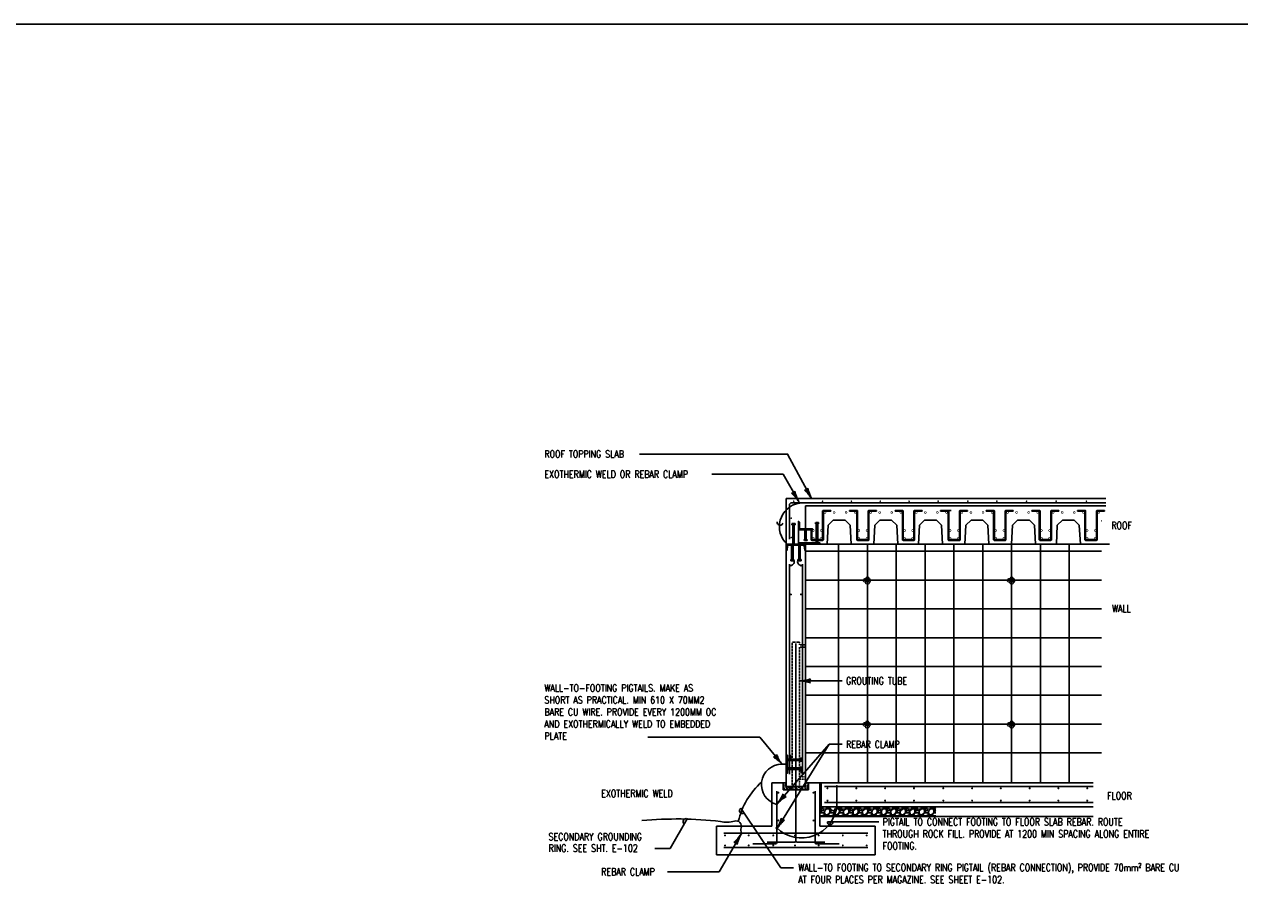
# Model space of a CAD drawing. Header units: inches. Extents: x 296 to 8995, y 82 to 10070.
# Tile 12 of 16: x 2480 to 3998, y 8977 to 10070. Entities that reach past the tile are written whole.
import ezdxf
from ezdxf.enums import TextEntityAlignment as Align

# ---------------------------------------------------------------- set-up
doc = ezdxf.new("R2010")
doc.units = ezdxf.units.IN
doc.header["$MEASUREMENT"] = 0
doc.linetypes.add('HIDDEN2', pattern=[0.1875, 0.125, -0.0625])
for name, color, linetype in [('D-DETL-TBLK', 1, 'Continuous'), ('E-ANNO-SYMB', 6, 'Continuous'), ('S-ANNO-DIMS', 1, 'Continuous'), ('S-ANNO-PATT', 1, 'Continuous'), ('S-SECT-CONC', 3, 'Continuous'), ('S-SECT-PATT', 1, 'Continuous'), ('S-SECT-RBAR', 133, 'Continuous'), ('S-STRL-MISC', 11, 'Continuous'), ('WPOWER', 4, 'Continuous')]:
    doc.layers.add(name, color=color, linetype=linetype)
doc.layers.add('E-ANNO-TEXT', color=7, linetype='Continuous', lineweight=25)
doc.layers.add('E-GND-GES', color=92, linetype='Continuous', lineweight=60)
doc.styles.add('R18', font='romans.shx', dxfattribs={"width": 0.85, "height": 0.125})
doc.styles.add('ROMANS', font='ROMANS.shx', dxfattribs={"width": 0.8})

# ---------------------------------------------------------------- blocks, each defined once
blk = doc.blocks.new('AH')
at = {"color": 2}
for centre, radius, start, end in [((-1.64, 0), 0.331, 307.7464, 52.4872), ((0.18, 5.1), 5.1, 251.4375, 267.9709), ((0.18, -5.1), 5.1, 92.0291, 108.5499), ((0.18, 5.04), 5.1, 252.3504, 263.501), ((0.18, 4.98), 5.1, 252.7606, 260.9359), ((0.18, 4.91), 5.1, 252.9428, 258.8016), ((0.18, 4.65), 5.1, 252.0856, 252.7297), ((0.18, 4.7), 5.1, 252.4611, 253.8392), ((0.18, 4.76), 5.1, 252.7487, 255.1377), ((0.18, 4.84), 5.1, 252.9326, 256.8025)]:
    blk.add_arc(centre, radius, start, end, dxfattribs=at)
blk = doc.blocks.new('LOOP')
blk.add_arc((0, 0), 0.0469, 180, 0)

msp = doc.modelspace()

# ---------------------------------------------------------------- hatches: boundary and pattern name
at = {"layer": 'S-ANNO-DIMS'}
h = msp.add_hatch(dxfattribs=at)
h.set_pattern_fill('AR-SAND', color=1, scale=1.41732, style=0)
h.set_pattern_definition([(37.5, (1664.1796, 8008.9885), (-0.0892817, 2.7309259), [0, -2.1543264, 0, -2.409444, 0, -2.303145]), (7.5, (1664.1796, 8008.9885), (2.50834, 3.999884), [0, -1.1622024, 0, -1.9417284, 0, -0.744093]), (327.5, (1662.4363, 8008.9885), (4.4137355, 0.0080207), [0, -0.70866, 0, -2.551176, 0, -3.330702]), (317.5, (1662.4363, 8008.9885), (4.2606434, 1.243947), [0, -0.35433, 0, -1.6724376, 0, -1.913382])])
h.paths.add_polyline_path([(3459.4, 9122.3), (3457.1, 9122.3), (3457.1, 9117.8), (3443.6, 9117.8), (3443.6, 9113.3), (3459.4, 9113.3)])
h.paths.add_polyline_path([(3443.6, 9117.8), (3430.1, 9117.8), (3430.1, 9122.3), (3427.9, 9122.3), (3427.9, 9113.3), (3443.6, 9113.3)])
h = msp.add_hatch(dxfattribs=at)
h.set_pattern_fill('AR-SAND', color=1, scale=1.41732, style=0)
h.set_pattern_definition([(37.5, (1664.1796, 8008.9885), (-0.0892817, 2.7309259), [0, -2.1543264, 0, -2.409444, 0, -2.303145]), (7.5, (1664.1796, 8008.9885), (2.50834, 3.999884), [0, -1.1622024, 0, -1.9417284, 0, -0.744093]), (327.5, (1662.4363, 8008.9885), (4.4137355, 0.0080207), [0, -0.70866, 0, -2.551176, 0, -3.330702]), (317.5, (1662.4363, 8008.9885), (4.2606434, 1.243947), [0, -0.35433, 0, -1.6724376, 0, -1.913382])])
h.paths.add_polyline_path([(3459.4, 9122.3), (3457.1, 9122.3), (3457.1, 9117.8), (3443.6, 9117.8), (3443.6, 9113.3), (3459.4, 9113.3)])
h.paths.add_polyline_path([(3443.6, 9117.8), (3430.1, 9117.8), (3430.1, 9122.3), (3427.9, 9122.3), (3427.9, 9113.3), (3443.6, 9113.3)])
at = {"layer": 'S-ANNO-PATT'}
h = msp.add_hatch(dxfattribs=at)
h.set_pattern_fill('GRAVEL', color=1, scale=11.811, style=0)
h.set_pattern_definition([(228.0128, (2708.3929, 8855.14965), (-94.4879791, -106.29901585), [1.589, -157.31175]), (184.9697, (2707.3299, 8853.96855), (141.73201242, 11.81089733), [2.72678, -269.95133]), (132.5104, (2704.6134, 8853.7323), (118.1098904, -129.92110245), [1.92269, -190.34645]), (267.2737, (2700.0071, 8850.7796), (11.81095297, 236.2200035), [2.48312, -245.82893]), (292.8337, (2699.889, 8848.29927), (-59.055117, 141.73195762), [2.4349, -241.0551]), (357.2737, (2700.8339, 8846.0552), (-236.2200035, 11.81095297), [2.48312, -245.82893]), (37.6942, (2703.3142, 8845.93707), (-153.54308676, -118.10988668), [3.2838, -325.09599]), (72.2553, (2705.9126, 8847.94494), (82.67712712, 259.84195549), [3.10025, -306.92444]), (121.4296, (2706.8575, 8850.8977), (-94.48809725, 153.54294138), [2.49153, -246.66179]), (175.2364, (2705.5583, 8853.0237), (129.9210112, -11.8109), [2.84447, -139.37881]), (222.3974, (2702.72363, 8853.2599), (-141.73208682, -129.92090648), [3.67851, -364.17299]), (138.8141, (2711.7, 8850.6615), (-82.6770348, 70.8659683), [1.25552, -124.29712]), (171.4692, (2710.7551, 8851.48824), (153.54297974, -23.62209343), [2.38862, -236.47407]), (225, (2708.393, 8851.8426), (-1e-15, -11.811), [1.67032, -15.03295]), (203.1986, (2707.5661, 8853.2599), (59.0549968, 23.6220157), [0.8995, -89.05039]), (291.8014, (2706.7394, 8852.9056), (-11.810999, 35.433003), [1.27208, -62.3321]), (30.9638, (2707.2118, 8851.7245), (35.4329766, 23.6220293), [2.06609, -66.80329]), (161.5651, (2708.9835, 8852.7874), (23.622005, -11.810981), [1.49399, -35.85568]), (16.3895, (2699.889, 8852.90556), (118.11002597, 35.4329139), [2.09291, -207.19854]), (70.3462, (2701.8969, 8853.4961), (-47.2439439, -129.9210252), [1.75584, -173.8273]), (293.1986, (2708.9835, 8855.1496), (-23.6220157, 59.0549968), [1.79899, -88.1509]), (343.6105, (2709.6921, 8853.4961), (-118.11002597, 35.4329139), [2.09291, -207.19854]), (339.444, (2699.889, 8845.5827), (-59.0550218, 23.6219527), [2.01826, -98.89497]), (294.7751, (2701.77875, 8844.8741), (-59.05490775, 129.9210404), [1.69108, -167.41671]), (66.8014, (2709.1016, 8843.3386), (23.6220157, 59.0549968), [1.79899, -88.1509]), (17.354, (2709.8102, 8844.9922), (-153.54302385, -47.24393507), [1.97989, -196.00855]), (69.444, (2703.3142, 8843.3386), (-23.6219527, -59.0550218), [1.00913, -99.9041]), (101.3099, (2708.393, 8843.3386), (-11.810972, 47.244009), [0.60224, -59.62227]), (165.9638, (2708.2748, 8843.9292), (35.4330064, -11.810977), [2.4349, -46.2631]), (186.009, (2705.9126, 8844.51975), (118.10999706, 11.81099194), [2.25649, -223.39234]), (303.6901, (2707.2118, 8850.6615), (-11.811016, 23.621995), [1.7034, -40.88176]), (353.1572, (2708.1567, 8849.24415), (200.7869925, -23.62209446), [2.97394, -294.41945]), (60.9454, (2711.1094, 8848.8898), (-47.2440003, -82.6770045), [1.21601, -120.38567]), (90, (2711.7, 8849.953), (-11.811, 11.811), [0.70866, -11.10234]), (120.2564, (2705.6764, 8844.8741), (47.2439396, -82.677029), [1.64083, -162.44282]), (48.0128, (2704.8496, 8846.2914), (94.4879791, 106.29901585), [3.17801, -155.72274]), (0, (2706.976, 8848.654), (11.811, 11.811), [3.07086, -8.74014]), (325.3048, (2710.04645, 8848.6536), (-118.1099322, 82.6771017), [1.86748, -184.88082]), (254.0546, (2711.5819, 8847.5906), (-11.8109987, -47.2440015), [1.7197, -84.26567]), (207.646, (2711.10944, 8845.93707), (-224.40895048, -118.1100911), [2.79997, -277.19796]), (175.4261, (2708.62913, 8844.63786), (-153.5430066, 11.8109386), [2.96219, -293.25619])])
h.paths.add_polyline_path([(3618.3, 9092.3), (3503.8, 9092.3), (3503.8, 9080.2), (3618.3, 9080.2)])
h.paths.add_polyline_path([(3503.8, 9092.3), (3491.6, 9092.3), (3491.6, 9088.9), (3487.3, 9088.9), (3487.3, 9092.3), (3475.2, 9092.3), (3475.2, 9085.4), (3473.7, 9085.4), (3473.7, 9080.2), (3503.8, 9080.2)])
at = {"layer": 'S-SECT-PATT'}
h = msp.add_hatch(dxfattribs=at)
h.set_pattern_fill('STEEL', color=1, scale=23.999952, style=0)
h.set_pattern_definition([(135, (4067.151, 11899.2082), (2.121316, 2.121316), []), (135, (4067.151, 11900.7082), (2.121316, 2.121316), [])])
edge = h.paths.add_edge_path()
edge.add_line((3446.7, 9438.4), (3464.7, 9438.4))
edge.add_line((3464.7, 9438.4), (3464.7, 9438.5))
edge.add_arc((3463.5, 9438.5), 1.22, 357.3822, 423.5514)
edge.add_line((3464.1, 9439.6), (3448.8, 9439.6))
edge.add_arc((3448.8, 9440.4), 0.844, 180, 270, ccw=False)
edge.add_line((3447.9, 9440.4), (3447.9, 9448.1))
edge.add_arc((3446.8, 9447.6), 1.22, 26.4486, 92.6178)
edge.add_line((3446.8, 9448.8), (3446.7, 9448.8))
edge.add_line((3446.7, 9448.8), (3446.7, 9438.4))
h = msp.add_hatch(dxfattribs=at)
h.set_pattern_fill('STEEL', color=1, scale=23.999952, style=0)
h.set_pattern_definition([(315, (-2569.545, 10676.7374), (-2.1213161, -2.1213161), []), (315, (-2569.545, 10675.2374), (-2.1213161, -2.1213161), [])])
edge = h.paths.add_edge_path()
edge.add_arc((3452.7, 9417.9), 1.4, 7.5, 90)
edge.add_line((3452.7, 9419.3), (3434.6, 9419.3))
edge.add_arc((3434.6, 9417.9), 1.4, 90, 172.5)
edge.add_line((3433.2, 9418), (3432.5, 9413.2))
edge.add_arc((3431.6, 9413.4), 0.96, 270, 352.5, ccw=False)
edge.add_line((3431.6, 9412.4), (3431.6, 9420.3))
edge.add_line((3431.6, 9420.3), (3455.7, 9420.3))
edge.add_line((3455.7, 9420.3), (3455.7, 9412.4))
edge.add_arc((3455.7, 9413.4), 0.96, 187.5, 270, ccw=False)
edge.add_line((3454.7, 9413.2), (3454.1, 9418))
h = msp.add_hatch(dxfattribs=at)
h.set_pattern_fill('STEEL', color=1, scale=23.999952, style=0)
h.set_pattern_definition([(45, (1242.9755, 7911.0594), (-2.121316, 2.121316), []), (45, (1242.9755, 7912.5594), (-2.121316, 2.121316), [])])
h.paths.add_polyline_path([(3446.7, 9420.4), (3473.7, 9420.4), (3473.7, 9422), (3446.7, 9422)])

# ---------------------------------------------------------------- linework, layer by layer
at = {"layer": 'D-DETL-TBLK', "color": 1}
msp.add_line((3825.1, 9449.6), (3824.8, 9449.6), dxfattribs=at)
at = {"layer": 'E-ANNO-SYMB', "color": 2, "lineweight": -2}
for points in [[(3463.2, 9477.4), (3433.2, 9533), (3248.3, 9533)], [(3447.1, 9473.6), (3427.6, 9507.9), (3338.4, 9507.9)], [(3501.3, 9249.6), (3448.2, 9249.6)], [(3501.3, 9170.4), (3485, 9170.4)]]:
    msp.add_lwpolyline(points, dxfattribs=at)
at = {"layer": 'E-ANNO-TEXT', "color": 1}
for p, q in [((3477, 9448.5), (3477, 9461.9)), ((3477.8, 9462.6), (3487.1, 9462.6)), ((3477.9, 9448.5), (3477.9, 9461)), ((3478.7, 9461.7), (3487.1, 9461.7)), ((3487.1, 9461.7), (3487.1, 9462.6)), ((3519.8, 9462.6), (3510.4, 9462.6)), ((3510.4, 9461.7), (3510.4, 9462.6)), ((3518.9, 9461.7), (3510.4, 9461.7)), ((3519.6, 9448.5), (3519.6, 9461)), ((3520.5, 9448.5), (3520.5, 9461.9)), ((3534, 9448.5), (3534, 9461.9)), ((3534.8, 9462.6), (3544.1, 9462.6)), ((3534.9, 9448.5), (3534.9, 9461)), ((3535.7, 9461.7), (3544.1, 9461.7)), ((3544.1, 9461.7), (3544.1, 9462.6)), ((3576.8, 9462.6), (3567.4, 9462.6)), ((3567.4, 9461.7), (3567.4, 9462.6)), ((3575.9, 9461.7), (3567.4, 9461.7)), ((3576.6, 9448.5), (3576.6, 9461)), ((3577.5, 9448.5), (3577.5, 9461.9)), ((3591, 9448.5), (3591, 9461.9)), ((3591.8, 9462.6), (3601.1, 9462.6)), ((3591.9, 9448.5), (3591.9, 9461)), ((3592.7, 9461.7), (3601.1, 9461.7)), ((3601.1, 9461.7), (3601.1, 9462.6)), ((3633.8, 9462.6), (3624.4, 9462.6)), ((3624.4, 9461.7), (3624.4, 9462.6)), ((3632.9, 9461.7), (3624.4, 9461.7)), ((3628.1, 9462.6), (3637.4, 9462.6)), ((3633.6, 9448.5), (3633.6, 9461)), ((3634.5, 9448.5), (3634.5, 9461.9)), ((3648, 9448.5), (3648, 9461.9)), ((3648.8, 9462.6), (3658.1, 9462.6)), ((3648.9, 9448.5), (3648.9, 9461)), ((3649.7, 9461.7), (3658.1, 9461.7)), ((3658.1, 9461.7), (3658.1, 9462.6)), ((3690.8, 9462.6), (3681.4, 9462.6)), ((3681.4, 9461.7), (3681.4, 9462.6)), ((3689.9, 9461.7), (3681.4, 9461.7)), ((3690.6, 9448.5), (3690.6, 9461)), ((3691.5, 9448.5), (3691.5, 9461.9)), ((3705, 9448.5), (3705, 9461.9)), ((3705.8, 9462.6), (3715.1, 9462.6)), ((3705.9, 9448.5), (3705.9, 9461)), ((3706.7, 9461.7), (3715.1, 9461.7)), ((3715.1, 9461.7), (3715.1, 9462.6)), ((3747.8, 9462.6), (3738.4, 9462.6)), ((3738.4, 9461.7), (3738.4, 9462.6)), ((3746.9, 9461.7), (3738.4, 9461.7)), ((3747.6, 9448.5), (3747.6, 9461)), ((3748.5, 9448.5), (3748.5, 9461.9)), ((3762, 9448.5), (3762, 9461.9)), ((3762.8, 9462.6), (3772.1, 9462.6)), ((3762.9, 9448.5), (3762.9, 9461)), ((3763.7, 9461.7), (3772.1, 9461.7)), ((3772.1, 9461.7), (3772.1, 9462.6)), ((3804.8, 9462.6), (3795.4, 9462.6)), ((3795.4, 9461.7), (3795.4, 9462.6)), ((3803.9, 9461.7), (3795.4, 9461.7)), ((3804.6, 9448.5), (3804.6, 9461)), ((3805.5, 9448.5), (3805.5, 9461.9)), ((3819, 9448.5), (3819, 9461.9)), ((3819.8, 9462.6), (3829.1, 9462.6)), ((3819.9, 9448.5), (3819.9, 9461)), ((3820.7, 9461.7), (3829.1, 9461.7)), ((3829.1, 9461.7), (3829.1, 9462.6)), ((3477, 9426.9), (3477, 9448.5)), ((3477.9, 9426), (3477.9, 9448.5)), ((3519.6, 9426), (3519.6, 9448.5)), ((3520.5, 9426.9), (3520.5, 9448.5)), ((3534, 9426.9), (3534, 9448.5)), ((3534.9, 9426), (3534.9, 9448.5)), ((3576.6, 9426), (3576.6, 9448.5)), ((3577.5, 9426.9), (3577.5, 9448.5)), ((3591, 9426.9), (3591, 9448.5)), ((3591.9, 9426), (3591.9, 9448.5)), ((3633.6, 9426), (3633.6, 9448.5)), ((3634.5, 9426.9), (3634.5, 9448.5)), ((3648, 9426.9), (3648, 9448.5)), ((3648.9, 9426), (3648.9, 9448.5)), ((3690.6, 9426), (3690.6, 9448.5)), ((3691.5, 9426.9), (3691.5, 9448.5)), ((3705, 9426.9), (3705, 9448.5)), ((3705.9, 9426), (3705.9, 9448.5)), ((3747.6, 9426), (3747.6, 9448.5)), ((3748.5, 9426.9), (3748.5, 9448.5)), ((3762, 9426.9), (3762, 9448.5)), ((3762.9, 9426), (3762.9, 9448.5)), ((3804.6, 9426), (3804.6, 9448.5)), ((3805.5, 9426.9), (3805.5, 9448.5)), ((3819, 9426.9), (3819, 9448.5)), ((3819.9, 9426), (3819.9, 9448.5)), ((3462.6, 9438), (3462.6, 9426)), ((3463.5, 9438), (3462.6, 9438)), ((3463.5, 9438), (3463.5, 9426.9)), ((3463.4, 9425.2), (3477.2, 9425.2)), ((3464.3, 9426.1), (3476.3, 9426.1)), ((3496.9, 9419.9), (3496.9, 9122.7)), ((3520.4, 9425.2), (3534.2, 9425.2)), ((3521.3, 9426.1), (3533.3, 9426.1)), ((3532.9, 9419.9), (3532.9, 9122.7)), ((3568.9, 9419.9), (3568.9, 9122.7)), ((3577.4, 9425.2), (3591.2, 9425.2)), ((3578.3, 9426.1), (3590.3, 9426.1)), ((3604.9, 9419.9), (3604.9, 9122.7)), ((3634.4, 9425.2), (3648.2, 9425.2)), ((3635.3, 9426.1), (3647.3, 9426.1)), ((3640.9, 9419.9), (3640.9, 9122.7)), ((3676.9, 9419.9), (3676.9, 9122.7)), ((3691.4, 9425.2), (3705.2, 9425.2)), ((3692.3, 9426.1), (3704.3, 9426.1)), ((3712.9, 9419.9), (3712.9, 9122.7)), ((3748.4, 9425.2), (3762.2, 9425.2)), ((3748.9, 9419.9), (3748.9, 9122.7)), ((3749.3, 9426.1), (3761.3, 9426.1)), ((3784.9, 9419.9), (3784.9, 9122.7)), ((3805.4, 9425.2), (3819.2, 9425.2)), ((3806.3, 9426.1), (3818.3, 9426.1)), ((3825.1, 9411.6), (3455.8, 9411.6)), ((3825.1, 9375.6), (3455.8, 9375.6)), ((3825.1, 9339.6), (3455.8, 9339.6)), ((3825.1, 9303.6), (3455.8, 9303.6)), ((3825.1, 9267.6), (3455.8, 9267.6)), ((3825.1, 9231.6), (3455.8, 9231.6)), ((3825.1, 9195.6), (3455.8, 9195.6)), ((3825.1, 9159.6), (3455.8, 9159.6))]:
    msp.add_line(p, q, dxfattribs=at)
at = {"layer": 'E-ANNO-TEXT', "color": 2, "lineweight": -2}
for p, q in [((3398.6, 9179.5), (3258.8, 9179.5)), ((3424.9, 9016.2), (3375, 9090.5)), ((3440.4, 9016.2), (3424.9, 9016.2))]:
    msp.add_line(p, q, dxfattribs=at)
at = {"layer": 'E-ANNO-TEXT'}
for p in [(3420.1, 9065.3), (3420.3, 9096.2)]:
    msp.add_line(p, (3485, 9170.4), dxfattribs=at)
at = {"layer": 'E-ANNO-TEXT', "color": 1, "const_width": 1}
for points in [[(3441.4, 9474.1, -1), (3440.4, 9474.1, -1)], [(3477.4, 9474.1, -1), (3476.4, 9474.1, -1)], [(3513.4, 9474.1, -1), (3512.4, 9474.1, -1)], [(3549.5, 9474.1, -1), (3548.5, 9474.1, -1)], [(3585.5, 9474.1, -1), (3584.5, 9474.1, -1)], [(3621.8, 9474.1, -1), (3620.8, 9474.1, -1)], [(3658.8, 9474.1, -1), (3657.8, 9474.1, -1)], [(3695.1, 9474.1, -1), (3694.1, 9474.1, -1)], [(3732.2, 9474.1, -1), (3731.2, 9474.1, -1)], [(3769.2, 9474.1, -1), (3768.2, 9474.1, -1)], [(3806.9, 9474.1, -1), (3805.9, 9474.1, -1)], [(3438.3, 9452.9, -1), (3437.3, 9452.9, -1)], [(3438.3, 9428.7, -1), (3437.3, 9428.7, -1)]]:
    msp.add_lwpolyline(points, format="xyb", close=True, dxfattribs=at)
at = {"layer": 'E-ANNO-TEXT', "color": 1}
msp.add_lwpolyline([(3830.8, 9472.2), (3438.4, 9472.2, 0.414214), (3435.4, 9469.2), (3435.4, 9426.5)], format="xyb", dxfattribs=at)
at = {"layer": 'E-ANNO-TEXT', "color": 1, "const_width": 0.75, "flags": 128}
for points in [[(3478.8, 9460.1, 1), (3481.1, 9460.1, 1)], [(3490.1, 9460.1, 1), (3492.4, 9460.1, 1)], [(3507.4, 9460.1, -1), (3505.2, 9460.1, -1)], [(3518.7, 9460.1, -1), (3516.5, 9460.1, -1)], [(3535.8, 9460.1, 1), (3538.1, 9460.1, 1)], [(3547.1, 9460.1, 1), (3549.4, 9460.1, 1)], [(3564.4, 9460.1, -1), (3562.2, 9460.1, -1)], [(3575.7, 9460.1, -1), (3573.5, 9460.1, -1)], [(3592.8, 9460.1, 1), (3595.1, 9460.1, 1)], [(3604.1, 9460.1, 1), (3606.4, 9460.1, 1)], [(3621.4, 9460.1, -1), (3619.2, 9460.1, -1)], [(3632.7, 9460.1, -1), (3630.5, 9460.1, -1)], [(3649.8, 9460.1, 1), (3652.1, 9460.1, 1)], [(3661.1, 9460.1, 1), (3663.4, 9460.1, 1)], [(3678.4, 9460.1, -1), (3676.2, 9460.1, -1)], [(3689.7, 9460.1, -1), (3687.5, 9460.1, -1)], [(3706.8, 9460.1, 1), (3709.1, 9460.1, 1)], [(3718.1, 9460.1, 1), (3720.4, 9460.1, 1)], [(3735.4, 9460.1, -1), (3733.2, 9460.1, -1)], [(3746.7, 9460.1, -1), (3744.5, 9460.1, -1)], [(3763.8, 9460.1, 1), (3766.1, 9460.1, 1)], [(3775.1, 9460.1, 1), (3777.4, 9460.1, 1)], [(3792.4, 9460.1, -1), (3790.2, 9460.1, -1)], [(3803.7, 9460.1, -1), (3801.5, 9460.1, -1)], [(3820.8, 9460.1, 1), (3823.1, 9460.1, 1)], [(3464.1, 9437.5, 1), (3466.4, 9437.5, 1)], [(3464.1, 9427.8, 1), (3466.4, 9427.8, 1)], [(3474.3, 9437.5, 1), (3476.5, 9437.5, 1)], [(3474.3, 9427.8, 1), (3476.5, 9427.8, 1)], [(3521.1, 9437.5, 1), (3523.4, 9437.5, 1)], [(3521.1, 9427.8, 1), (3523.4, 9427.8, 1)], [(3531.3, 9437.5, 1), (3533.5, 9437.5, 1)], [(3531.3, 9427.8, 1), (3533.5, 9427.8, 1)], [(3578.1, 9437.5, 1), (3580.4, 9437.5, 1)], [(3578.1, 9427.8, 1), (3580.4, 9427.8, 1)], [(3588.3, 9437.5, 1), (3590.5, 9437.5, 1)], [(3588.3, 9427.8, 1), (3590.5, 9427.8, 1)], [(3635.1, 9437.5, 1), (3637.4, 9437.5, 1)], [(3635.1, 9427.8, 1), (3637.4, 9427.8, 1)], [(3645.3, 9437.5, 1), (3647.5, 9437.5, 1)], [(3645.3, 9427.8, 1), (3647.5, 9427.8, 1)], [(3692.1, 9437.5, 1), (3694.4, 9437.5, 1)], [(3692.1, 9427.8, 1), (3694.4, 9427.8, 1)], [(3702.3, 9437.5, 1), (3704.5, 9437.5, 1)], [(3702.3, 9427.8, 1), (3704.5, 9427.8, 1)], [(3749.1, 9437.5, 1), (3751.4, 9437.5, 1)], [(3749.1, 9427.8, 1), (3751.4, 9427.8, 1)], [(3759.3, 9437.5, 1), (3761.5, 9437.5, 1)], [(3759.3, 9427.8, 1), (3761.5, 9427.8, 1)], [(3806.1, 9437.5, 1), (3808.4, 9437.5, 1)], [(3806.1, 9427.8, 1), (3808.4, 9427.8, 1)], [(3816.3, 9437.5, 1), (3818.5, 9437.5, 1)], [(3816.3, 9427.8, 1), (3818.5, 9427.8, 1)]]:
    msp.add_lwpolyline(points, format="xyb", close=True, dxfattribs=at)
at = {"layer": 'E-ANNO-TEXT', "color": 1}
for points in [[(3446.7, 9438.4), (3464.7, 9438.4), (3464.7, 9438.5, 0.297017), (3464.1, 9439.6), (3448.8, 9439.6, -0.414214), (3447.9, 9440.4), (3447.9, 9448.1, 0.297017), (3446.8, 9448.8), (3446.7, 9448.8), (3446.7, 9438.4)], [(3454.1, 9418, 0.376373), (3452.7, 9419.3), (3434.6, 9419.3, 0.376373), (3433.2, 9418), (3432.5, 9413.2, -0.376373), (3431.6, 9412.4), (3431.6, 9420.3), (3455.7, 9420.3), (3455.7, 9412.4, -0.376373), (3454.7, 9413.2)]]:
    msp.add_lwpolyline(points, format="xyb", close=True, dxfattribs=at)
for points in [[(3446.7, 9420.4), (3473.7, 9420.4), (3473.7, 9422), (3446.7, 9422)], [(3431.6, 9156.8), (3431.6, 9134.3), (3433.1, 9134.3), (3433.1, 9156.8)]]:
    msp.add_lwpolyline(points, close=True, dxfattribs=at)
at = {"layer": 'E-ANNO-TEXT', "color": 2, "lineweight": -2}
for points in [[(3420.2, 9152.9), (3398.6, 9179.5)], [(3347.8, 9011.1), (3283.4, 9011.1)]]:
    msp.add_lwpolyline(points, dxfattribs=at)
at = {"layer": 'E-ANNO-TEXT', "lineweight": -2, "extrusion": (-0.866025, 0.5, 0), "elevation": 1673.8}
msp.add_lwpolyline([(-9515, 0), (-9472.5, 0)], dxfattribs=at)
at = {"layer": 'E-ANNO-TEXT', "lineweight": -2}
msp.add_lwpolyline([(3547, 9073.5), (3482.9, 9073.5)], dxfattribs=at)
at = {"layer": 'E-ANNO-TEXT', "color": 2, "extrusion": (-0.866025, 0.5, 0), "elevation": 1606.2}
msp.add_lwpolyline([(-9532.3, 0), (-9477.8, 0)], dxfattribs=at)
at = {"layer": 'E-ANNO-TEXT', "lineweight": -2, "extrusion": (0, 1, 0), "elevation": 9040.3}
msp.add_lwpolyline([(-3286.7, 0), (-3267.6, 0)], dxfattribs=at)
at = {"layer": 'E-ANNO-TEXT', "color": 1}
for centre, start, end in [((3477.8, 9461.9), 90, 180), ((3478.7, 9461), 90, 180), ((3518.9, 9461), 0, 90), ((3519.8, 9461.9), 0, 90), ((3534.8, 9461.9), 90, 180), ((3535.7, 9461), 90, 180), ((3575.9, 9461), 0, 90), ((3576.8, 9461.9), 0, 90), ((3591.8, 9461.9), 90, 180), ((3592.7, 9461), 90, 180), ((3632.9, 9461), 0, 90), ((3633.8, 9461.9), 0, 90), ((3648.8, 9461.9), 90, 180), ((3649.7, 9461), 90, 180), ((3689.9, 9461), 0, 90), ((3690.8, 9461.9), 0, 90), ((3705.8, 9461.9), 90, 180), ((3706.7, 9461), 90, 180), ((3746.9, 9461), 0, 90), ((3747.8, 9461.9), 0, 90), ((3762.8, 9461.9), 90, 180), ((3763.7, 9461), 90, 180), ((3803.9, 9461), 0, 90), ((3804.8, 9461.9), 0, 90), ((3819.8, 9461.9), 90, 180), ((3820.7, 9461), 90, 180), ((3464.3, 9426.9), 180, 270), ((3476.3, 9426.9), 270, 0), ((3521.3, 9426.9), 180, 270), ((3533.3, 9426.9), 270, 0), ((3578.3, 9426.9), 180, 270), ((3590.3, 9426.9), 270, 0), ((3635.3, 9426.9), 180, 270), ((3647.3, 9426.9), 270, 0), ((3692.3, 9426.9), 180, 270), ((3704.3, 9426.9), 270, 0), ((3749.3, 9426.9), 180, 270), ((3761.3, 9426.9), 270, 0), ((3806.3, 9426.9), 180, 270), ((3818.3, 9426.9), 270, 0), ((3463.4, 9426), 180, 270), ((3477.2, 9426), 270, 0), ((3520.4, 9426), 180, 270), ((3534.2, 9426), 270, 0), ((3577.4, 9426), 180, 270), ((3591.2, 9426), 270, 0), ((3634.4, 9426), 180, 270), ((3648.2, 9426), 270, 0), ((3691.4, 9426), 180, 270), ((3705.2, 9426), 270, 0), ((3748.4, 9426), 180, 270), ((3762.2, 9426), 270, 0), ((3805.4, 9426), 180, 270), ((3819.2, 9426), 270, 0)]:
    msp.add_arc(centre, 0.75, start, end, dxfattribs=at)
at = {"layer": 'E-GND-GES', "lineweight": 30}
msp.add_lwpolyline([(307.9, 10069.9), (8995, 10069.9), (8995, 6408.9), (307.9, 6408.9)], close=True, dxfattribs=at)
at = {"layer": 'S-ANNO-DIMS', "color": 1}
msp.add_lwpolyline([(3473.7, 9085.4), (3475.2, 9085.4), (3475.2, 9098.4)], dxfattribs=at)
at = {"layer": 'S-ANNO-PATT', "color": 1}
for p, q in [((3427.9, 9122.3), (3431.6, 9122.3)), ((3427.9, 9122.3), (3431.6, 9122.3)), ((3455.7, 9122.3), (3459.4, 9122.3)), ((3455.7, 9122.3), (3459.4, 9122.3)), ((3473.7, 9122.3), (3475.2, 9122.3)), ((3473.7, 9120.7), (3475.2, 9120.7)), ((3473.7, 9119.2), (3475.2, 9119.2)), ((3473.7, 9117.7), (3475.2, 9117.7)), ((3473.7, 9116.1), (3475.2, 9116.1)), ((3473.7, 9114.6), (3475.2, 9114.6)), ((3473.7, 9113), (3475.2, 9113)), ((3473.7, 9111.5), (3475.2, 9111.5)), ((3473.7, 9110), (3475.2, 9110)), ((3473.7, 9108.4), (3475.2, 9108.4)), ((3473.7, 9106.9), (3475.2, 9106.9)), ((3473.7, 9105.4), (3475.2, 9105.4)), ((3473.7, 9103.8), (3475.2, 9103.8)), ((3473.7, 9102.3), (3475.2, 9102.3)), ((3473.7, 9100.8), (3475.2, 9100.8)), ((3473.7, 9099.2), (3475.2, 9099.2)), ((3473.7, 9097.7), (3475.2, 9097.7)), ((3473.7, 9096.2), (3475.2, 9096.2)), ((3473.7, 9094.6), (3475.2, 9094.6)), ((3473.7, 9093.1), (3475.2, 9093.1)), ((3473.7, 9091.5), (3475.2, 9091.5)), ((3473.7, 9090), (3475.2, 9090)), ((3473.7, 9088.5), (3475.2, 9088.5)), ((3473.7, 9086.9), (3475.2, 9086.9))]:
    msp.add_line(p, q, dxfattribs=at)
at = {"layer": 'S-SECT-CONC', "color": 1}
for p, q in [((3431.6, 9477.4), (3431.6, 9420.3)), ((3431.6, 9477.4), (3830.8, 9477.4)), ((3455.7, 9468.4), (3830.8, 9468.4)), ((3455.7, 9468.4), (3455.7, 9439.6)), ((3446.7, 9438.4), (3446.7, 9420.4)), ((3431.6, 9420.3), (3431.6, 9117.8)), ((3446.7, 9420.4), (3835.2, 9420.4)), ((3455.7, 9420.3), (3455.7, 9117.8)), ((3443.6, 9296.2), (3443.6, 9049.7)), ((3431.6, 9179.8), (3431.6, 9117.8)), ((3455.7, 9179.8), (3455.7, 9117.8)), ((3413.6, 9122.3), (3413.6, 9068.3)), ((3427.9, 9122.3), (3413.6, 9122.3)), ((3419.7, 9111.7), (3419.7, 9047.7)), ((3427.9, 9122.3), (3427.9, 9113.3)), ((3427.9, 9122.3), (3427.9, 9113.3)), ((3459.4, 9113.3), (3427.9, 9113.3)), ((3455.7, 9117.8), (3431.6, 9117.8)), ((3455.7, 9117.8), (3431.6, 9117.8)), ((3459.4, 9122.3), (3459.4, 9113.3)), ((3473.7, 9122.3), (3459.4, 9122.3)), ((3459.4, 9122.3), (3459.4, 9113.3)), ((3467.5, 9111.7), (3467.5, 9047.7)), ((3473.7, 9122.3), (3473.7, 9068.1)), ((3475.2, 9122.3), (3475.2, 9092.3)), ((3815, 9122.3), (3475.2, 9122.3)), ((3479.3, 9117.8), (3815, 9117.8)), ((3479.3, 9097.7), (3815, 9097.7)), ((3475.2, 9092.3), (3815, 9092.3)), ((3344.5, 9068.3), (3344.5, 9032.3)), ((3413.6, 9068.3), (3344.5, 9068.3)), ((3542.5, 9068.3), (3473.7, 9068.3)), ((3542.5, 9068.3), (3542.5, 9032.3)), ((3533.5, 9059.3), (3353.5, 9059.3)), ((3407.6, 9048.2), (3442.1, 9048.2)), ((3479.6, 9048.2), (3445.2, 9048.2)), ((3542.5, 9032.3), (3344.5, 9032.3)), ((3533.5, 9041.3), (3353.5, 9041.3)), ((3389.7, 9046.2), (3418.2, 9046.2)), ((3497.5, 9046.2), (3469.1, 9046.2))]:
    msp.add_line(p, q, dxfattribs=at)
for points in [[(3512.6, 9420.4), (3511.4, 9444.1), (3505, 9450.4), (3490.2, 9450.4), (3483.8, 9444.1), (3482.6, 9420.4)], [(3570.8, 9420.4), (3569.5, 9444.1), (3563.2, 9450.4), (3548.4, 9450.4), (3542, 9444.1), (3540.8, 9420.4)], [(3626.8, 9420.4), (3625.5, 9444.1), (3619.2, 9450.4), (3604.4, 9450.4), (3598, 9444.1), (3596.8, 9420.4)], [(3684.7, 9420.4), (3683.5, 9444.1), (3677.1, 9450.4), (3662.3, 9450.4), (3655.9, 9444.1), (3654.7, 9420.4)], [(3742.9, 9420.4), (3741.6, 9444.1), (3735.3, 9450.4), (3720.5, 9450.4), (3714.1, 9444.1), (3712.9, 9420.4)], [(3798.9, 9420.4), (3797.6, 9444.1), (3791.3, 9450.4), (3776.5, 9450.4), (3770.1, 9444.1), (3768.9, 9420.4)]]:
    msp.add_lwpolyline(points, dxfattribs=at)
at = {"layer": 'S-SECT-CONC', "color": 1, "const_width": 1.25}
for points in [[(3436.8, 9393.7, 1), (3438, 9393.7, 1)], [(3450.5, 9393.7, -1), (3449.2, 9393.7, -1)], [(3438, 9357.6, -1), (3436.8, 9357.6, -1)], [(3450.5, 9357.6, -1), (3449.2, 9357.6, -1)], [(3421.1, 9109.9, 1), (3422.4, 9109.9, 1)], [(3466.2, 9109.9, -1), (3464.9, 9109.9, -1)], [(3482.4, 9115.4, 1), (3483.7, 9115.4, 1)], [(3518.4, 9115.4, 1), (3519.7, 9115.4, 1)], [(3554.4, 9115.4, 1), (3555.7, 9115.4, 1)], [(3590.4, 9115.4, 1), (3591.7, 9115.4, 1)], [(3482.4, 9100.1, 1), (3483.7, 9100.1, 1)], [(3518.4, 9100.1, 1), (3519.7, 9100.1, 1)], [(3554.4, 9100.1, 1), (3555.7, 9100.1, 1)], [(3590.4, 9100.1, 1), (3591.7, 9100.1, 1)], [(3421.1, 9075.2, 1), (3422.4, 9075.2, 1)], [(3466.2, 9075.2, -1), (3464.9, 9075.2, -1)], [(3355.7, 9056.5, 1), (3354.5, 9056.5, 1)], [(3384, 9056.5, -1), (3385.3, 9056.5, -1)], [(3414.6, 9056.5, -1), (3415.9, 9056.5, -1)], [(3441.8, 9056.5, -1), (3443.1, 9056.5, -1)], [(3471.4, 9056.5, -1), (3472.6, 9056.5, -1)], [(3501.6, 9056.5, -1), (3502.8, 9056.5, -1)], [(3531.3, 9056.5, -1), (3532.5, 9056.5, -1)], [(3355.7, 9044, -1), (3354.5, 9044, -1)], [(3384, 9044, 1), (3385.3, 9044, 1)], [(3414.6, 9044, 1), (3415.9, 9044, 1)], [(3441.8, 9044, 1), (3443.1, 9044, 1)], [(3471.4, 9044, 1), (3472.6, 9044, 1)], [(3501.6, 9044, 1), (3502.8, 9044, 1)], [(3531.3, 9044, 1), (3532.5, 9044, 1)]]:
    msp.add_lwpolyline(points, format="xyb", close=True, dxfattribs=at)
at = {"layer": 'S-SECT-CONC', "color": 1}
for centre, start, end in [((3418.2, 9047.7), 270, 0), ((3442.1, 9049.7), 270, 0), ((3445.2, 9049.7), 180, 270), ((3469.1, 9047.7), 180, 270)]:
    msp.add_arc(centre, 1.54, start, end, dxfattribs=at)
at = {"layer": 'S-SECT-RBAR', "color": 1, "const_width": 1.25}
for points in [[(3627.1, 9115.4, 1), (3628.3, 9115.4, 1)], [(3663.1, 9115.4, 1), (3664.3, 9115.4, 1)], [(3698.9, 9115.4, 1), (3700.2, 9115.4, 1)], [(3734.9, 9115.4, 1), (3736.2, 9115.4, 1)], [(3770.8, 9115.4, 1), (3772.1, 9115.4, 1)], [(3806.8, 9115.4, 1), (3808.1, 9115.4, 1)], [(3627.1, 9100.1, 1), (3628.3, 9100.1, 1)], [(3663.1, 9100.1, 1), (3664.3, 9100.1, 1)], [(3698.9, 9100.1, 1), (3700.2, 9100.1, 1)], [(3734.9, 9100.1, 1), (3736.2, 9100.1, 1)], [(3770.8, 9100.1, 1), (3772.1, 9100.1, 1)], [(3806.8, 9100.1, 1), (3808.1, 9100.1, 1)]]:
    msp.add_lwpolyline(points, format="xyb", close=True, dxfattribs=at)
at = {"layer": 'S-STRL-MISC', "color": 1, "linetype": 'HIDDEN2', "ltscale": 5}
for p, q in [((3439.7, 9420.3), (3439.7, 9444.4)), ((3441.4, 9420.3), (3441.4, 9444.4)), ((3469.1, 9422), (3469.1, 9445.9)), ((3470.8, 9422), (3470.8, 9445.9)), ((3454.9, 9438.4), (3454.9, 9426.4)), ((3456.6, 9438.4), (3456.6, 9426.4)), ((3438.3, 9419.3), (3438.3, 9401.3)), ((3440, 9419.3), (3440, 9401.3)), ((3447.3, 9419.3), (3447.3, 9401.3)), ((3449, 9419.3), (3449, 9401.3)), ((3433.1, 9152), (3449.1, 9152)), ((3433.1, 9150.3), (3449.1, 9150.3)), ((3433.1, 9140.8), (3449.1, 9140.8)), ((3433.1, 9139.1), (3449.1, 9139.1))]:
    msp.add_line(p, q, dxfattribs=at)
at = {"layer": 'S-STRL-MISC', "color": 1, "linetype": 'HIDDEN2', "ltscale": 10}
for p, q in [((3439.1, 9117.8), (3439.1, 9297.8)), ((3448.1, 9297.8), (3439.1, 9297.8)), ((3455.7, 9294.8), (3448.1, 9294.8)), ((3448.1, 9129.8), (3448.1, 9291.8)), ((3455.7, 9291.8), (3448.1, 9291.8)), ((3439.1, 9117.8), (3439.1, 9179.8)), ((3448.1, 9129.8), (3448.1, 9179.8))]:
    msp.add_line(p, q, dxfattribs=at)
at = {"layer": 'S-STRL-MISC', "color": 1, "linetype": 'HIDDEN2'}
for p, q in [((3448.1, 9294.8), (3448.1, 9297.8)), ((3455.7, 9129.8), (3448.1, 9129.8)), ((3455.7, 9129.8), (3448.1, 9129.8)), ((3448.1, 9117.8), (3448.1, 9126.8)), ((3455.7, 9126.8), (3448.1, 9126.8)), ((3448.1, 9117.8), (3448.1, 9126.8)), ((3455.7, 9126.8), (3448.1, 9126.8))]:
    msp.add_line(p, q, dxfattribs=at)
at = {"layer": 'S-STRL-MISC', "color": 1}
msp.add_line((3473.7, 9080.2), (3815, 9080.2), dxfattribs=at)
at = {"layer": 'S-STRL-MISC', "color": 1, "linetype": 'HIDDEN2', "ltscale": 5}
for points in [[(3438.6, 9444.4), (3438.6, 9446.1), (3442.5, 9446.1), (3442.5, 9444.4)], [(3471.9, 9445.9), (3471.9, 9447.6), (3468, 9447.6), (3468, 9445.9)], [(3457.7, 9426.4), (3457.7, 9424.8), (3453.8, 9424.8), (3453.8, 9426.4)], [(3437.2, 9401.3), (3437.2, 9399.6), (3441.1, 9399.6), (3441.1, 9401.3)], [(3446.1, 9401.3), (3446.1, 9399.6), (3450.1, 9399.6), (3450.1, 9401.3)], [(3449.1, 9149.2), (3450.8, 9149.2), (3450.8, 9153.1), (3449.1, 9153.1)], [(3449.1, 9141.9), (3450.8, 9141.9), (3450.8, 9138), (3449.1, 9138)]]:
    msp.add_lwpolyline(points, close=True, dxfattribs=at)
at = {"layer": 'WPOWER', "color": 1}
for p, q in [((3435.4, 9395.4), (3435.4, 9133.2)), ((3451.9, 9395.4), (3451.9, 9133.2)), ((3435.4, 9179.8), (3435.4, 9133.2)), ((3451.9, 9179.8), (3451.9, 9133.2)), ((3431.6, 9145.5), (3426.2, 9145.5)), ((3431.6, 9145.5), (3426.2, 9145.5)), ((3494.7, 9118), (3494.7, 9094.3))]:
    msp.add_line(p, q, dxfattribs=at)
at = {"layer": 'WPOWER', "color": 1, "const_width": 0.75, "flags": 128}
for points in [[(3446.8, 9472.1, 1), (3449, 9472.1, 1)], [(3493.6, 9118, 1), (3495.9, 9118, 1)], [(3418.6, 9095.4, 1), (3420.8, 9095.4, 1)], [(3418.4, 9065.8, 1), (3420.6, 9065.8, 1)], [(3374.5, 9059.3, 1), (3376.8, 9059.3, 1)]]:
    msp.add_lwpolyline(points, format="xyb", close=True, dxfattribs=at)
at = {"layer": 'WPOWER', "color": 1}
for points, const_width in [([(3431.7, 9420.1, -1), (3430.7, 9420.1, -1)], 1), ([(3435.9, 9158, -1), (3434.9, 9158, -1)], 1), ([(3430.5, 9145.5, 1), (3431.7, 9145.5, 1)], 1.25), ([(3437.8, 9152, -1), (3436.8, 9152, -1)], 1), ([(3450.6, 9138, -1), (3449.6, 9138, -1)], 1), ([(3452.3, 9134.4, -1), (3451.3, 9134.4, -1)], 1)]:
    msp.add_lwpolyline(points, format="xyb", close=True, dxfattribs=dict(at, const_width=const_width))
for centre, radius, start, end in [((3453, 9442.3), 30, 101.3709, 227.1887), ((3436.7, 9398.5), 4.86, 278.7003, 24.3474), ((3450.6, 9398.5), 4.86, 155.6526, 261.2997), ((3431.5, 9153.4), 5.95, 346.1176, 49.6911), ((3426.1, 9120), 25.5, 89.817, 255.4392), ((3463.6, 9052.9), 94.3, 131.7059, 167.0587), ((3452.2, 9136.8), 2.41, 149.6593, 262.6349), ((3450.5, 9097.8), 44.4, 225.9358, 355.5456), ((3295.5, 8588.8), 488.3, 83.6669, 95.1937), ((3357.2, 9107.8), 34.7, 256.9153, 286.2639), ((3368.8, 9068), 6.78, 340.518, 106.2639), ((3382.6, 9063.2), 7.85, 160.518, 208.2879)]:
    msp.add_arc(centre, radius, start, end, dxfattribs=at)

# ---------------------------------------------------------------- block references
at = {"layer": 'E-ANNO-SYMB', "color": 2}
for p, xscale, yscale, zscale, rotation in [((3463.2, 9477.4), 9.524999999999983, 9.524999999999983, 9.524999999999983, 299.9999999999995), ((3447.1, 9473.6), 9.524999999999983, 9.524999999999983, 9.524999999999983, 299.9999999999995), ((3448.1, 9249.6), 9.52499999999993, 9.52499999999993, 9.52499999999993, 179.9942785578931), ((3420.4, 9096.3), 9.524999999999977, 9.524999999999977, 9.524999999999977, 228.862188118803), ((3420.1, 9065.3), 9.524999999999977, 9.524999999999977, 9.524999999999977, 238.0513682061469)]:
    msp.add_blockref('AH', p, dxfattribs=dict(at, xscale=xscale, yscale=yscale, zscale=zscale, rotation=rotation))
at = {"layer": 'E-ANNO-TEXT'}
for p, xscale, yscale, zscale, rotation in [((3423.8, 9447.6), 76.19999999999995, 76.19999999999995, 76.19999999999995, 347.8393310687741), ((3306.2, 9074), -76.19999999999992, 76.19999999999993, 76.19999999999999, 239.9999999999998), ((3376.8, 9087.4), 76.19999999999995, 76.19999999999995, 76.19999999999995, 300.3299124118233)]:
    msp.add_blockref('LOOP', p, dxfattribs=dict(at, xscale=xscale, yscale=yscale, zscale=zscale, rotation=rotation))
at = {"layer": 'E-ANNO-TEXT', "color": 2}
for p, xscale, yscale, zscale, rotation in [((3426.2, 9145.5), 9.524999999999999, 9.524999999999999, 9.524999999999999, 309.101971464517), ((3375.1, 9058.3), 9.52500000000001, 9.52500000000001, 9.52500000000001, 59.96934949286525)]:
    msp.add_blockref('AH', p, dxfattribs=dict(at, xscale=xscale, yscale=yscale, zscale=zscale, rotation=rotation))
at = {"layer": 'E-ANNO-TEXT', "xscale": 76.19999999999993, "yscale": 76.19999999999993, "zscale": 76.19999999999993}
msp.add_blockref('LOOP', (3486.5, 9073.5), dxfattribs=at)

# ---------------------------------------------------------------- texts
at = {"layer": 'E-ANNO-TEXT', "char_height": 9, "attachment_point": 1, "style": 'ROMANS'}
for s, insert, width in [('ROOF TOPPING SLAB', (3129.5, 9537.5), 210.023), ('EXOTHERMIC WELD OR REBAR CLAMP', (3129.5, 9512.3), 210.023), ('{\\C3;WALL-TO-FOOTING PIGTAILS. MAKE AS SHORT AS PRACTICAL. MIN 610 X 70MM2 BARE CU WIRE. PROVIDE EVERY 1200MM OC AND EXOTHERMICALLY WELD TO EMBEDDED PLATE}', (3129.5, 9245.3), 235.771)]:
    msp.add_mtext(s, dxfattribs=dict(at, insert=insert, width=width))
for s, insert in [('ROOF', (3837.6, 9448.3)), ('WALL', (3838.5, 9344.5)), ('GROUTING TUBE', (3506.2, 9254.1)), ('REBAR CLAMP', (3506.2, 9174.9)), ('EXOTHERMIC WELD', (3200.4, 9113.5)), ('FLOOR', (3832.3, 9110.6)), ('PIGTAIL TO CONNECT FOOTING TO FLOOR SLAB REBAR. ROUTE\\PTHROUGH ROCK FILL. PROVIDE AT 1200 MIN SPACING ALONG ENTIRE \\PFOOTING.', (3551.9, 9078)), ('SECONDARY GROUNDING', (3134.7, 9059.4)), ('RING. SEE SHT. E-102', (3134.7, 9045.1)), ('\\A1;WALL-TO FOOTING TO SECONDARY RING PIGTAIL (REBAR CONNECTION), PROVIDE 70mm² BARE CU\\PAT FOUR PLACES PER MAGAZINE. SEE SHEET E-{\\A0;102}.', (3446.5, 9020.9)), ('REBAR CLAMP', (3200.4, 9015.6))]:
    msp.add_mtext(s, dxfattribs=dict(at, insert=insert))
at = {"layer": 'WPOWER', "color": 1, "style": 'R18', "width": 0.85}
for p in [(3532.5, 9375.2), (3712.5, 9375.2), (3532.2, 9195.3), (3712.5, 9195.2)]:
    msp.add_text('8', height=8.93, rotation=270, dxfattribs=at).set_placement(p, align=Align.MIDDLE)
for p in [(3533.1, 9374.8), (3713.1, 9374.8), (3532.7, 9194.9), (3713.1, 9194.8)]:
    msp.add_text('8', height=8.93, dxfattribs=at).set_placement(p, align=Align.MIDDLE)

doc.saveas('drawing.dxf')
